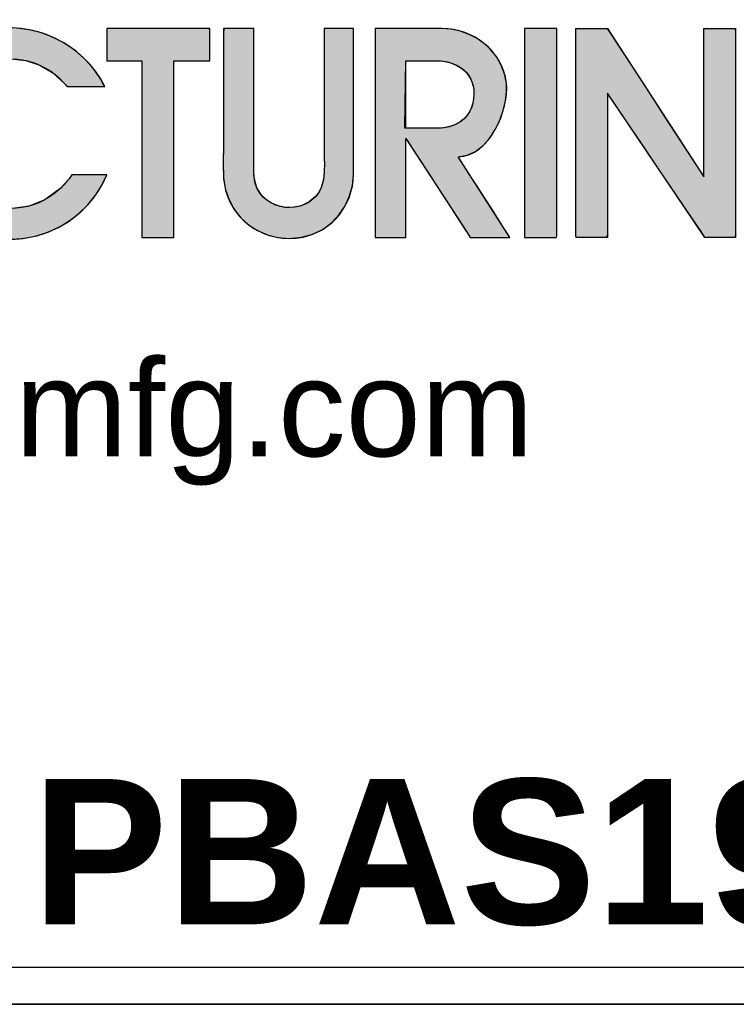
# Model space of a CAD drawing. Header units: inches. Extents: x 0 to 16, y 0 to 12.
# Tile 5 of 9: x 14.6 to 15.5, y 0 to 1.2. Entities that reach past the tile are written whole.
import ezdxf
from ezdxf.enums import TextEntityAlignment as Align

# ---------------------------------------------------------------- set-up
doc = ezdxf.new("R2010")
doc.units = ezdxf.units.IN
doc.header["$MEASUREMENT"] = 0
doc.layers.add('Default', color=7, linetype='Continuous')
doc.styles.add('SEACAD_ArialB', font='arialbd.ttf')

# ---------------------------------------------------------------- blocks, each defined once
blk = doc.blocks.new('SEANNOT_GROUP6')
at = {"layer": 'Default', "color": 7, "linetype": 'Continuous', "style": 'SEACAD_ArialB'}
blk.add_text('PBAS19001', height=2.25, dxfattribs=at).set_placement((-17.52, 3.488), align=Align.TOP_LEFT)
blk = doc.blocks.new('block_2')
at = {"layer": 'Default', "linetype": 'Continuous'}
for points in [[(0.2468, 0.0581), (0.2314, 0.0469), (0.215, 0.0402), (0.1981, 0.0379), (0.1813, 0.0394), (0.1653, 0.0445), (0.1507, 0.0528), (0.138, 0.0639), (0.1278, 0.0774), (0.1209, 0.093), (0.1177, 0.1104), (0.1188, 0.1291), (0.1237, 0.1455), (0.1314, 0.1594), (0.1415, 0.1711), (0.1536, 0.1803), (0.1671, 0.187), (0.1816, 0.191), (0.1966, 0.1922), (0.2116, 0.1905), (0.2261, 0.1858), (0.2397, 0.1779), (0.2519, 0.1666), (0.2549, 0.1637), (0.257, 0.1637), (0.2604, 0.1637), (0.2647, 0.1637), (0.2697, 0.1637), (0.2749, 0.1637), (0.2801, 0.1637), (0.2848, 0.1637), (0.2888, 0.1637), (0.2916, 0.1637), (0.2931, 0.1637), (0.2888, 0.1716), (0.2812, 0.1826), (0.2724, 0.1924), (0.2625, 0.201), (0.2517, 0.2084), (0.2402, 0.2144), (0.2279, 0.2191), (0.2153, 0.2223), (0.2022, 0.2241), (0.189, 0.2242), (0.1757, 0.2228), (0.1619, 0.2195), (0.1484, 0.2142), (0.1359, 0.2073), (0.1245, 0.1988), (0.1143, 0.189), (0.1054, 0.178), (0.098, 0.166), (0.0921, 0.1531), (0.0879, 0.1395), (0.0855, 0.1254), (0.085, 0.1109), (0.0863, 0.097), (0.0891, 0.0844), (0.0934, 0.0724), (0.0992, 0.0609), (0.1063, 0.0503), (0.1145, 0.0406), (0.1239, 0.0318), (0.1342, 0.0241), (0.1452, 0.0177), (0.157, 0.0125), (0.1694, 0.0089), (0.1823, 0.0067), (0.1955, 0.006), (0.2085, 0.0069), (0.2213, 0.0093), (0.2336, 0.0131), (0.2453, 0.0183), (0.2564, 0.0249), (0.2666, 0.0327), (0.2758, 0.0417), (0.284, 0.0518), (0.2908, 0.063), (0.2952, 0.0724), (0.294, 0.0724), (0.2915, 0.0724), (0.2879, 0.0724), (0.2836, 0.0724), (0.2788, 0.0724), (0.2739, 0.0724), (0.2693, 0.0724), (0.2651, 0.0724), (0.2618, 0.0724), (0.2597, 0.0724), (0.259, 0.0723), (0.258, 0.0709), (0.257, 0.0695), (0.256, 0.0681), (0.2549, 0.0668), (0.2538, 0.0655), (0.2527, 0.0642), (0.2516, 0.0629), (0.2504, 0.0617), (0.2493, 0.0605), (0.2481, 0.0593)], [(0.2953, 0.1904), (0.2961, 0.1904), (0.2984, 0.1904), (0.3017, 0.1904), (0.3059, 0.1904), (0.3106, 0.1904), (0.3155, 0.1904), (0.3202, 0.1904), (0.3245, 0.1904), (0.328, 0.1904), (0.3304, 0.1904), (0.3314, 0.1904), (0.3314, 0.1871), (0.3314, 0.1764), (0.3314, 0.1598), (0.3314, 0.139), (0.3314, 0.1155), (0.3314, 0.091), (0.3314, 0.067), (0.3314, 0.0451), (0.3314, 0.0269), (0.3314, 0.0141), (0.3314, 0.0082), (0.3319, 0.0079), (0.3337, 0.0079), (0.3366, 0.0079), (0.3403, 0.0079), (0.3445, 0.0079), (0.3489, 0.0079), (0.3533, 0.0079), (0.3573, 0.0079), (0.3607, 0.0079), (0.3632, 0.0079), (0.3644, 0.0079), (0.3645, 0.0098), (0.3645, 0.019), (0.3645, 0.0344), (0.3645, 0.0544), (0.3645, 0.0775), (0.3645, 0.1019), (0.3645, 0.1262), (0.3645, 0.1487), (0.3645, 0.1678), (0.3645, 0.182), (0.3645, 0.1896), (0.3648, 0.1904), (0.3665, 0.1904), (0.3695, 0.1904), (0.3735, 0.1904), (0.3781, 0.1904), (0.3831, 0.1904), (0.3881, 0.1904), (0.3927, 0.1904), (0.3967, 0.1904), (0.3997, 0.1904), (0.4014, 0.1904), (0.4017, 0.1906), (0.4017, 0.1919), (0.4017, 0.1945), (0.4017, 0.198), (0.4017, 0.2021), (0.4017, 0.2064), (0.4017, 0.2109), (0.4017, 0.215), (0.4017, 0.2187), (0.4017, 0.2215), (0.4017, 0.2231), (0.3994, 0.2235), (0.3925, 0.2235), (0.3855, 0.2235), (0.3786, 0.2235), (0.3717, 0.2235), (0.3647, 0.2235), (0.3578, 0.2235), (0.3509, 0.2235), (0.3439, 0.2235), (0.337, 0.2235), (0.3301, 0.2235), (0.3241, 0.2235), (0.3215, 0.2235), (0.3188, 0.2235), (0.3162, 0.2235), (0.3135, 0.2235), (0.3109, 0.2235), (0.3083, 0.2235), (0.3056, 0.2235), (0.303, 0.2235), (0.3004, 0.2235), (0.2977, 0.2235), (0.2954, 0.2235), (0.2953, 0.2226), (0.2953, 0.2206), (0.2953, 0.2177), (0.2952, 0.2141), (0.2952, 0.21), (0.2952, 0.2058), (0.2952, 0.2016), (0.2952, 0.1977), (0.2953, 0.1944), (0.2953, 0.1919)], [(0.4835, 0.0069), (0.4964, 0.0081), (0.5082, 0.0113), (0.5186, 0.0165), (0.5277, 0.0233), (0.5354, 0.0315), (0.5416, 0.0407), (0.5461, 0.0508), (0.549, 0.0615), (0.5501, 0.0725), (0.5501, 0.0777), (0.5501, 0.0905), (0.5501, 0.1097), (0.5501, 0.1328), (0.5501, 0.1575), (0.5501, 0.1812), (0.5501, 0.2017), (0.5501, 0.2165), (0.5501, 0.2233), (0.5494, 0.2235), (0.5469, 0.2235), (0.5431, 0.2235), (0.5385, 0.2235), (0.5335, 0.2235), (0.5287, 0.2235), (0.5244, 0.2235), (0.5213, 0.2235), (0.5197, 0.2235), (0.5197, 0.2135), (0.5197, 0.1998), (0.5197, 0.186), (0.5197, 0.1723), (0.5197, 0.1586), (0.5197, 0.1448), (0.5197, 0.1311), (0.5197, 0.1174), (0.5197, 0.1037), (0.5197, 0.095), (0.5199, 0.0891), (0.52, 0.0831), (0.5199, 0.077), (0.5194, 0.071), (0.5185, 0.0652), (0.5168, 0.0596), (0.5142, 0.0544), (0.5106, 0.0498), (0.5043, 0.0446), (0.4959, 0.0406), (0.487, 0.0388), (0.478, 0.0391), (0.4694, 0.0414), (0.4617, 0.0456), (0.4552, 0.0515), (0.4504, 0.059), (0.4477, 0.068), (0.4473, 0.0746), (0.4473, 0.0838), (0.4473, 0.1004), (0.4473, 0.122), (0.4473, 0.1462), (0.4473, 0.1707), (0.4473, 0.1929), (0.4473, 0.2106), (0.4473, 0.2214), (0.4471, 0.2235), (0.4454, 0.2235), (0.442, 0.2235), (0.4376, 0.2235), (0.4325, 0.2235), (0.4274, 0.2235), (0.4226, 0.2235), (0.4188, 0.2235), (0.4164, 0.2235), (0.4159, 0.2201), (0.4159, 0.2078), (0.4159, 0.1955), (0.4159, 0.1831), (0.4159, 0.1708), (0.4159, 0.1585), (0.4159, 0.1462), (0.4159, 0.1339), (0.4159, 0.1215), (0.4159, 0.1106), (0.4158, 0.106), (0.4158, 0.1014), (0.4157, 0.0968), (0.4156, 0.0922), (0.4156, 0.0876), (0.4156, 0.083), (0.4156, 0.0784), (0.4158, 0.0738), (0.416, 0.0686), (0.4179, 0.0572), (0.4216, 0.0466), (0.4269, 0.0369), (0.4337, 0.0283), (0.4418, 0.021), (0.451, 0.0151), (0.4611, 0.0106), (0.472, 0.0079)], [(0.7599, 0.2235), (0.7595, 0.2235), (0.7585, 0.2235), (0.757, 0.2235), (0.7551, 0.2235), (0.7527, 0.2235), (0.7501, 0.2235), (0.7473, 0.2235), (0.7443, 0.2235), (0.7414, 0.2235), (0.7384, 0.2235), (0.7357, 0.2235), (0.7331, 0.2235), (0.7309, 0.2235), (0.7291, 0.2235), (0.7277, 0.2235), (0.727, 0.2235), (0.7268, 0.2232), (0.7268, 0.2196), (0.7268, 0.212), (0.7268, 0.2011), (0.7268, 0.1873), (0.7268, 0.1714), (0.7268, 0.1538), (0.7268, 0.135), (0.7268, 0.1157), (0.7268, 0.0964), (0.7268, 0.0777), (0.7268, 0.06), (0.7268, 0.0441), (0.7268, 0.0304), (0.7268, 0.0194), (0.7268, 0.0119), (0.7268, 0.0082), (0.7281, 0.008), (0.7301, 0.008), (0.732, 0.008), (0.734, 0.008), (0.736, 0.008), (0.7379, 0.008), (0.7399, 0.008), (0.7418, 0.008), (0.7438, 0.008), (0.7458, 0.008), (0.7477, 0.008), (0.7497, 0.008), (0.7516, 0.008), (0.7536, 0.008), (0.7556, 0.008), (0.7575, 0.008), (0.7595, 0.008), (0.7596, 0.0081), (0.7597, 0.0083), (0.7598, 0.0088), (0.7599, 0.0094), (0.7599, 0.0101), (0.76, 0.0109), (0.76, 0.0117), (0.76, 0.0126), (0.76, 0.0135), (0.76, 0.0144), (0.7599, 0.0153), (0.7599, 0.0161), (0.7599, 0.0169), (0.7599, 0.0175), (0.7599, 0.0181), (0.7599, 0.0185), (0.7599, 0.0201), (0.7599, 0.0244), (0.7599, 0.0288), (0.7599, 0.0331), (0.7599, 0.0375), (0.7599, 0.0418), (0.7599, 0.0461), (0.7599, 0.0505), (0.7599, 0.0548), (0.7599, 0.0592), (0.7599, 0.0635), (0.7599, 0.0679), (0.7599, 0.0722), (0.7599, 0.0766), (0.7599, 0.0809), (0.7599, 0.0853), (0.7599, 0.0896), (0.7599, 0.0963), (0.7599, 0.1043), (0.7599, 0.1122), (0.7599, 0.1202), (0.7599, 0.1281), (0.7599, 0.1361), (0.7599, 0.144), (0.7599, 0.152), (0.7599, 0.1599), (0.7599, 0.1678), (0.7599, 0.1758), (0.7599, 0.1837), (0.7599, 0.1917), (0.7599, 0.1996), (0.7599, 0.2076), (0.7599, 0.2155)], [(0.7798, 0.2235), (0.7798, 0.2076), (0.7798, 0.1917), (0.7798, 0.1758), (0.7798, 0.1599), (0.7798, 0.144), (0.7798, 0.1281), (0.7798, 0.1122), (0.7798, 0.0963), (0.7798, 0.0852), (0.7798, 0.0766), (0.7798, 0.0679), (0.7798, 0.0592), (0.7798, 0.0505), (0.7798, 0.0418), (0.7798, 0.0331), (0.7798, 0.0244), (0.7798, 0.0184), (0.7797, 0.0175), (0.7797, 0.0161), (0.7797, 0.0144), (0.7797, 0.0126), (0.7797, 0.0108), (0.7798, 0.0094), (0.7799, 0.0083), (0.7802, 0.0079), (0.784, 0.0079), (0.7879, 0.0079), (0.7917, 0.0079), (0.7956, 0.0079), (0.7994, 0.0079), (0.8033, 0.0079), (0.8072, 0.0079), (0.811, 0.0079), (0.8123, 0.0106), (0.8123, 0.0234), (0.8123, 0.0439), (0.8123, 0.0691), (0.8123, 0.0957), (0.8123, 0.1209), (0.8123, 0.1414), (0.8123, 0.1542), (0.8128, 0.1562), (0.8192, 0.1466), (0.8316, 0.1284), (0.8477, 0.1044), (0.8657, 0.0779), (0.8832, 0.0519), (0.8984, 0.0296), (0.909, 0.0139), (0.913, 0.0079), (0.9142, 0.0079), (0.9175, 0.0079), (0.9223, 0.0079), (0.9278, 0.0079), (0.9334, 0.0079), (0.9384, 0.0079), (0.9423, 0.0079), (0.9443, 0.0079), (0.9445, 0.0119), (0.9445, 0.0304), (0.9445, 0.06), (0.9445, 0.0964), (0.9445, 0.135), (0.9445, 0.1714), (0.9445, 0.2011), (0.9445, 0.2196), (0.9443, 0.2235), (0.9422, 0.2235), (0.9382, 0.2235), (0.933, 0.2235), (0.9272, 0.2235), (0.9215, 0.2235), (0.9166, 0.2235), (0.9132, 0.2235), (0.9119, 0.2235), (0.9119, 0.2174), (0.9119, 0.2012), (0.9119, 0.1782), (0.9119, 0.1515), (0.9119, 0.1243), (0.9119, 0.0996), (0.9119, 0.0809), (0.9119, 0.0711), (0.9101, 0.0731), (0.9015, 0.0863), (0.8878, 0.1074), (0.871, 0.1332), (0.8532, 0.1606), (0.8364, 0.1865), (0.8227, 0.2075), (0.8141, 0.2207), (0.8122, 0.2235), (0.8101, 0.2235), (0.8061, 0.2235), (0.8009, 0.2235), (0.7951, 0.2235), (0.7894, 0.2235), (0.7845, 0.2235), (0.7811, 0.2235)]]:
    blk.add_hatch(color=7, dxfattribs=at).paths.add_polyline_path(points)
h = blk.add_hatch(color=7, dxfattribs=at)
edge = h.paths.add_edge_path()
edge.add_spline(control_points=[(0.6581, 0.0913), (0.6908, 0.0913), (0.7112, 0.1408), (0.708, 0.1671), (0.7039, 0.2007), (0.6743, 0.2235), (0.6413, 0.2235)], knot_values=[0, 0, 0, 0, 0.5, 0.5, 0.5, 1, 1, 1, 1], degree=3, periodic=0)
edge.add_spline(control_points=[(0.6413, 0.2235), (0.6413, 0.2235), (0.5726, 0.2235), (0.5726, 0.2235)], knot_values=[0, 0, 0, 0, 1, 1, 1, 1], degree=3, periodic=0)
edge.add_spline(control_points=[(0.5726, 0.2235), (0.5726, 0.2235), (0.5726, 0.0079), (0.5726, 0.0079)], knot_values=[0, 0, 0, 0, 1, 1, 1, 1], degree=3, periodic=0)
edge.add_spline(control_points=[(0.5726, 0.0079), (0.5726, 0.0079), (0.6041, 0.0079), (0.6041, 0.0079)], knot_values=[0, 0, 0, 0, 1, 1, 1, 1], degree=3, periodic=0)
edge.add_spline(control_points=[(0.6041, 0.0079), (0.6041, 0.0079), (0.6041, 0.1102), (0.6041, 0.1102)], knot_values=[0, 0, 0, 0, 1, 1, 1, 1], degree=3, periodic=0)
edge.add_spline(control_points=[(0.6041, 0.1102), (0.6041, 0.1102), (0.6673, 0.0131), (0.6673, 0.0131)], knot_values=[0, 0, 0, 0, 1, 1, 1, 1], degree=3, periodic=0)
edge.add_spline(control_points=[(0.6673, 0.0131), (0.6673, 0.0131), (0.6707, 0.0079), (0.6707, 0.0079)], knot_values=[0, 0, 0, 0, 1, 1, 1, 1], degree=3, periodic=0)
edge.add_spline(control_points=[(0.6707, 0.0079), (0.6707, 0.0079), (0.7116, 0.0079), (0.7116, 0.0079)], knot_values=[0, 0, 0, 0, 1, 1, 1, 1], degree=3, periodic=0)
edge.add_spline(control_points=[(0.7116, 0.0079), (0.7116, 0.0079), (0.6581, 0.0913), (0.6581, 0.0913)], knot_values=[0, 0, 0, 0, 1, 1, 1, 1], degree=3, periodic=0)
edge = h.paths.add_edge_path()
edge.add_spline(control_points=[(0.6356, 0.1904), (0.6356, 0.1904), (0.6041, 0.1904), (0.6041, 0.1904)], knot_values=[0, 0, 0, 0, 1, 1, 1, 1], degree=3, periodic=0)
edge.add_spline(control_points=[(0.6041, 0.1904), (0.6041, 0.1904), (0.6041, 0.1437), (0.6041, 0.1207)], knot_values=[0, 0, 0, 0, 1, 1, 1, 1], degree=3, periodic=0)
edge.add_spline(control_points=[(0.6041, 0.1207), (0.6099, 0.1207), (0.6366, 0.1207), (0.6366, 0.1207)], knot_values=[0, 0, 0, 0, 1, 1, 1, 1], degree=3, periodic=0)
edge.add_spline(control_points=[(0.6366, 0.1207), (0.6534, 0.1207), (0.6694, 0.1291), (0.6733, 0.1465), (0.6733, 0.1466), (0.6733, 0.1466), (0.6733, 0.1466), (0.6792, 0.1731), (0.6613, 0.1904), (0.6356, 0.1904)], knot_values=[0, 0, 0, 0, 0.333333, 0.333333, 0.333333, 0.666667, 0.666667, 0.666667, 1, 1, 1, 1], degree=3, periodic=0)
at = {"layer": 'Default', "color": 7, "linetype": 'Continuous'}
for points in [[(0.1966, 0.1922), (0.2116, 0.1905), (0.2261, 0.1858), (0.2397, 0.1779), (0.2519, 0.1666), (0.2549, 0.1637), (0.257, 0.1637), (0.2604, 0.1637), (0.2647, 0.1637), (0.2697, 0.1637), (0.2749, 0.1637), (0.2801, 0.1637), (0.2848, 0.1637), (0.2888, 0.1637), (0.2916, 0.1637), (0.2931, 0.1637), (0.2888, 0.1716), (0.2812, 0.1826), (0.2724, 0.1924), (0.2625, 0.201), (0.2517, 0.2084), (0.2402, 0.2144), (0.2279, 0.2191), (0.2153, 0.2223), (0.2022, 0.2241)], [(0.1955, 0.006), (0.2085, 0.0069), (0.2213, 0.0093), (0.2336, 0.0131), (0.2453, 0.0183), (0.2564, 0.0249), (0.2666, 0.0327), (0.2758, 0.0417), (0.284, 0.0518), (0.2908, 0.063), (0.2952, 0.0724), (0.294, 0.0724), (0.2915, 0.0724), (0.2879, 0.0724), (0.2836, 0.0724), (0.2788, 0.0724), (0.2739, 0.0724), (0.2693, 0.0724), (0.2651, 0.0724), (0.2618, 0.0724), (0.2597, 0.0724), (0.259, 0.0723), (0.258, 0.0709), (0.257, 0.0695), (0.256, 0.0681), (0.2549, 0.0668), (0.2538, 0.0655), (0.2527, 0.0642), (0.2516, 0.0629), (0.2504, 0.0617), (0.2493, 0.0605), (0.2481, 0.0593), (0.2468, 0.0581), (0.2468, 0.0581), (0.2314, 0.0469), (0.215, 0.0402), (0.1981, 0.0379)]]:
    blk.add_lwpolyline(points, dxfattribs=at)
for points in [[(0.2953, 0.1904), (0.2961, 0.1904), (0.2984, 0.1904), (0.3017, 0.1904), (0.3059, 0.1904), (0.3106, 0.1904), (0.3155, 0.1904), (0.3202, 0.1904), (0.3245, 0.1904), (0.328, 0.1904), (0.3304, 0.1904), (0.3314, 0.1904), (0.3314, 0.1871), (0.3314, 0.1764), (0.3314, 0.1598), (0.3314, 0.139), (0.3314, 0.1155), (0.3314, 0.091), (0.3314, 0.067), (0.3314, 0.0451), (0.3314, 0.0269), (0.3314, 0.0141), (0.3314, 0.0082), (0.3319, 0.0079), (0.3337, 0.0079), (0.3366, 0.0079), (0.3403, 0.0079), (0.3445, 0.0079), (0.3489, 0.0079), (0.3533, 0.0079), (0.3573, 0.0079), (0.3607, 0.0079), (0.3632, 0.0079), (0.3644, 0.0079), (0.3645, 0.0098), (0.3645, 0.019), (0.3645, 0.0344), (0.3645, 0.0544), (0.3645, 0.0775), (0.3645, 0.1019), (0.3645, 0.1262), (0.3645, 0.1487), (0.3645, 0.1678), (0.3645, 0.182), (0.3645, 0.1896), (0.3648, 0.1904), (0.3665, 0.1904), (0.3695, 0.1904), (0.3735, 0.1904), (0.3781, 0.1904), (0.3831, 0.1904), (0.3881, 0.1904), (0.3927, 0.1904), (0.3967, 0.1904), (0.3997, 0.1904), (0.4014, 0.1904), (0.4017, 0.1906), (0.4017, 0.1919), (0.4017, 0.1945), (0.4017, 0.198), (0.4017, 0.2021), (0.4017, 0.2064), (0.4017, 0.2109), (0.4017, 0.215), (0.4017, 0.2187), (0.4017, 0.2215), (0.4017, 0.2231), (0.3994, 0.2235), (0.3925, 0.2235), (0.3855, 0.2235), (0.3786, 0.2235), (0.3717, 0.2235), (0.3647, 0.2235), (0.3578, 0.2235), (0.3509, 0.2235), (0.3439, 0.2235), (0.337, 0.2235), (0.3301, 0.2235), (0.3241, 0.2235), (0.3215, 0.2235), (0.3188, 0.2235), (0.3162, 0.2235), (0.3135, 0.2235), (0.3109, 0.2235), (0.3083, 0.2235), (0.3056, 0.2235), (0.303, 0.2235), (0.3004, 0.2235), (0.2977, 0.2235), (0.2954, 0.2235), (0.2953, 0.2226), (0.2953, 0.2206), (0.2953, 0.2177), (0.2952, 0.2141), (0.2952, 0.21), (0.2952, 0.2058), (0.2952, 0.2016), (0.2952, 0.1977), (0.2953, 0.1944), (0.2953, 0.1919), (0.2953, 0.1904)], [(0.4835, 0.0069), (0.4964, 0.0081), (0.5082, 0.0113), (0.5186, 0.0165), (0.5277, 0.0233), (0.5354, 0.0315), (0.5416, 0.0407), (0.5461, 0.0508), (0.549, 0.0615), (0.5501, 0.0725), (0.5501, 0.0777), (0.5501, 0.0905), (0.5501, 0.1097), (0.5501, 0.1328), (0.5501, 0.1575), (0.5501, 0.1812), (0.5501, 0.2017), (0.5501, 0.2165), (0.5501, 0.2233), (0.5494, 0.2235), (0.5469, 0.2235), (0.5431, 0.2235), (0.5385, 0.2235), (0.5335, 0.2235), (0.5287, 0.2235), (0.5244, 0.2235), (0.5213, 0.2235), (0.5197, 0.2235), (0.5197, 0.2135), (0.5197, 0.1998), (0.5197, 0.186), (0.5197, 0.1723), (0.5197, 0.1586), (0.5197, 0.1448), (0.5197, 0.1311), (0.5197, 0.1174), (0.5197, 0.1037), (0.5197, 0.095), (0.5199, 0.0891), (0.52, 0.0831), (0.5199, 0.077), (0.5194, 0.071), (0.5185, 0.0652), (0.5168, 0.0596), (0.5142, 0.0544), (0.5106, 0.0498), (0.5043, 0.0446), (0.4959, 0.0406), (0.487, 0.0388), (0.478, 0.0391), (0.4694, 0.0414), (0.4617, 0.0456), (0.4552, 0.0515), (0.4504, 0.059), (0.4477, 0.068), (0.4473, 0.0746), (0.4473, 0.0838), (0.4473, 0.1004), (0.4473, 0.122), (0.4473, 0.1462), (0.4473, 0.1707), (0.4473, 0.1929), (0.4473, 0.2106), (0.4473, 0.2214), (0.4471, 0.2235), (0.4454, 0.2235), (0.442, 0.2235), (0.4376, 0.2235), (0.4325, 0.2235), (0.4274, 0.2235), (0.4226, 0.2235), (0.4188, 0.2235), (0.4164, 0.2235), (0.4159, 0.2201), (0.4159, 0.2078), (0.4159, 0.1955), (0.4159, 0.1831), (0.4159, 0.1708), (0.4159, 0.1585), (0.4159, 0.1462), (0.4159, 0.1339), (0.4159, 0.1215), (0.4159, 0.1106), (0.4158, 0.106), (0.4158, 0.1014), (0.4157, 0.0968), (0.4156, 0.0922), (0.4156, 0.0876), (0.4156, 0.083), (0.4156, 0.0784), (0.4158, 0.0738), (0.416, 0.0686), (0.4179, 0.0572), (0.4216, 0.0466), (0.4269, 0.0369), (0.4337, 0.0283), (0.4418, 0.021), (0.451, 0.0151), (0.4611, 0.0106), (0.472, 0.0079), (0.4835, 0.0069)], [(0.6581, 0.0913), (0.6676, 0.0927), (0.6762, 0.0967), (0.6839, 0.1027), (0.6907, 0.1104), (0.6965, 0.1193), (0.7012, 0.1291), (0.7048, 0.1391), (0.7072, 0.1491), (0.7082, 0.1586), (0.708, 0.1671), (0.706, 0.1769), (0.7026, 0.1859), (0.698, 0.1941), (0.6923, 0.2015), (0.6855, 0.2079), (0.6779, 0.2133), (0.6695, 0.2176), (0.6605, 0.2208), (0.6511, 0.2228), (0.6413, 0.2235), (0.6394, 0.2235), (0.6342, 0.2235), (0.6265, 0.2235), (0.6172, 0.2235), (0.607, 0.2235), (0.5968, 0.2235), (0.5875, 0.2235), (0.5798, 0.2235), (0.5746, 0.2235), (0.5726, 0.2235), (0.5726, 0.2174), (0.5726, 0.2011), (0.5726, 0.1769), (0.5726, 0.1476), (0.5726, 0.1157), (0.5726, 0.0838), (0.5726, 0.0545), (0.5726, 0.0304), (0.5726, 0.014), (0.5726, 0.0079), (0.5735, 0.0079), (0.5759, 0.0079), (0.5794, 0.0079), (0.5837, 0.0079), (0.5884, 0.0079), (0.593, 0.0079), (0.5973, 0.0079), (0.6009, 0.0079), (0.6032, 0.0079), (0.6041, 0.0079), (0.6041, 0.0108), (0.6041, 0.0186), (0.6041, 0.03), (0.6041, 0.0439), (0.6041, 0.0591), (0.6041, 0.0742), (0.6041, 0.0881), (0.6041, 0.0995), (0.6041, 0.1073), (0.6041, 0.1102), (0.6059, 0.1075), (0.6107, 0.1001), (0.6178, 0.0892), (0.6264, 0.076), (0.6357, 0.0616), (0.6451, 0.0473), (0.6537, 0.0341), (0.6607, 0.0232), (0.6655, 0.0158), (0.6673, 0.0131), (0.6674, 0.013), (0.6677, 0.0126), (0.668, 0.012), (0.6685, 0.0113), (0.669, 0.0105), (0.6695, 0.0098), (0.67, 0.0091), (0.6703, 0.0085), (0.6706, 0.0081), (0.6707, 0.0079), (0.6718, 0.0079), (0.6749, 0.0079), (0.6795, 0.0079), (0.6851, 0.0079), (0.6912, 0.0079), (0.6972, 0.0079), (0.7028, 0.0079), (0.7074, 0.0079), (0.7105, 0.0079), (0.7116, 0.0079), (0.7101, 0.0103), (0.7061, 0.0166), (0.7001, 0.0259), (0.6928, 0.0373), (0.6849, 0.0496), (0.677, 0.062), (0.6697, 0.0733), (0.6637, 0.0826), (0.6596, 0.089), (0.6581, 0.0913)], [(0.7599, 0.2235), (0.7595, 0.2235), (0.7585, 0.2235), (0.757, 0.2235), (0.7551, 0.2235), (0.7527, 0.2235), (0.7501, 0.2235), (0.7473, 0.2235), (0.7443, 0.2235), (0.7414, 0.2235), (0.7384, 0.2235), (0.7357, 0.2235), (0.7331, 0.2235), (0.7309, 0.2235), (0.7291, 0.2235), (0.7277, 0.2235), (0.727, 0.2235), (0.7268, 0.2232), (0.7268, 0.2196), (0.7268, 0.212), (0.7268, 0.2011), (0.7268, 0.1873), (0.7268, 0.1714), (0.7268, 0.1538), (0.7268, 0.135), (0.7268, 0.1157), (0.7268, 0.0964), (0.7268, 0.0777), (0.7268, 0.06), (0.7268, 0.0441), (0.7268, 0.0304), (0.7268, 0.0194), (0.7268, 0.0119), (0.7268, 0.0082), (0.7281, 0.008), (0.7301, 0.008), (0.732, 0.008), (0.734, 0.008), (0.736, 0.008), (0.7379, 0.008), (0.7399, 0.008), (0.7418, 0.008), (0.7438, 0.008), (0.7458, 0.008), (0.7477, 0.008), (0.7497, 0.008), (0.7516, 0.008), (0.7536, 0.008), (0.7556, 0.008), (0.7575, 0.008), (0.7595, 0.008), (0.7596, 0.0081), (0.7597, 0.0083), (0.7598, 0.0088), (0.7599, 0.0094), (0.7599, 0.0101), (0.76, 0.0109), (0.76, 0.0117), (0.76, 0.0126), (0.76, 0.0135), (0.76, 0.0144), (0.7599, 0.0153), (0.7599, 0.0161), (0.7599, 0.0169), (0.7599, 0.0175), (0.7599, 0.0181), (0.7599, 0.0185), (0.7599, 0.0201), (0.7599, 0.0244), (0.7599, 0.0288), (0.7599, 0.0331), (0.7599, 0.0375), (0.7599, 0.0418), (0.7599, 0.0461), (0.7599, 0.0505), (0.7599, 0.0548), (0.7599, 0.0592), (0.7599, 0.0635), (0.7599, 0.0679), (0.7599, 0.0722), (0.7599, 0.0766), (0.7599, 0.0809), (0.7599, 0.0853), (0.7599, 0.0896), (0.7599, 0.0963), (0.7599, 0.1043), (0.7599, 0.1122), (0.7599, 0.1202), (0.7599, 0.1281), (0.7599, 0.1361), (0.7599, 0.144), (0.7599, 0.152), (0.7599, 0.1599), (0.7599, 0.1678), (0.7599, 0.1758), (0.7599, 0.1837), (0.7599, 0.1917), (0.7599, 0.1996), (0.7599, 0.2076), (0.7599, 0.2155), (0.7599, 0.2235)], [(0.7798, 0.2235), (0.7811, 0.2235), (0.7845, 0.2235), (0.7894, 0.2235), (0.7951, 0.2235), (0.8009, 0.2235), (0.8061, 0.2235), (0.8101, 0.2235), (0.8122, 0.2235), (0.8141, 0.2207), (0.8227, 0.2075), (0.8364, 0.1865), (0.8532, 0.1606), (0.871, 0.1332), (0.8878, 0.1074), (0.9015, 0.0863), (0.9101, 0.0731), (0.9119, 0.0711), (0.9119, 0.0809), (0.9119, 0.0996), (0.9119, 0.1243), (0.9119, 0.1515), (0.9119, 0.1782), (0.9119, 0.2012), (0.9119, 0.2174), (0.9119, 0.2235), (0.9132, 0.2235), (0.9166, 0.2235), (0.9215, 0.2235), (0.9272, 0.2235), (0.933, 0.2235), (0.9382, 0.2235), (0.9422, 0.2235), (0.9443, 0.2235), (0.9445, 0.2196), (0.9445, 0.2011), (0.9445, 0.1714), (0.9445, 0.135), (0.9445, 0.0964), (0.9445, 0.06), (0.9445, 0.0304), (0.9445, 0.0119), (0.9443, 0.0079), (0.9423, 0.0079), (0.9384, 0.0079), (0.9334, 0.0079), (0.9278, 0.0079), (0.9223, 0.0079), (0.9175, 0.0079), (0.9142, 0.0079), (0.913, 0.0079), (0.909, 0.0139), (0.8984, 0.0296), (0.8832, 0.0519), (0.8657, 0.0779), (0.8477, 0.1044), (0.8316, 0.1284), (0.8192, 0.1466), (0.8128, 0.1562), (0.8123, 0.1542), (0.8123, 0.1414), (0.8123, 0.1209), (0.8123, 0.0957), (0.8123, 0.0691), (0.8123, 0.0439), (0.8123, 0.0234), (0.8123, 0.0106), (0.811, 0.0079), (0.8072, 0.0079), (0.8033, 0.0079), (0.7994, 0.0079), (0.7956, 0.0079), (0.7917, 0.0079), (0.7879, 0.0079), (0.784, 0.0079), (0.7802, 0.0079), (0.7799, 0.0083), (0.7798, 0.0094), (0.7797, 0.0108), (0.7797, 0.0126), (0.7797, 0.0144), (0.7797, 0.0161), (0.7797, 0.0175), (0.7798, 0.0184), (0.7798, 0.0244), (0.7798, 0.0331), (0.7798, 0.0418), (0.7798, 0.0505), (0.7798, 0.0592), (0.7798, 0.0679), (0.7798, 0.0766), (0.7798, 0.0852), (0.7798, 0.0963), (0.7798, 0.1122), (0.7798, 0.1281), (0.7798, 0.144), (0.7798, 0.1599), (0.7798, 0.1758), (0.7798, 0.1917), (0.7798, 0.2076), (0.7798, 0.2235)], [(0.6031, 0.1207), (0.6031, 0.1214), (0.6031, 0.1234), (0.6031, 0.1266), (0.6032, 0.1308), (0.6033, 0.1357), (0.6034, 0.1413), (0.6035, 0.1472), (0.6036, 0.1535), (0.6037, 0.1597), (0.6037, 0.1659), (0.6038, 0.1717), (0.6039, 0.1771), (0.604, 0.1818), (0.6041, 0.1856), (0.6041, 0.1885), (0.6041, 0.1901), (0.6042, 0.1904), (0.6047, 0.1904), (0.6058, 0.1904), (0.6074, 0.1904), (0.6094, 0.1904), (0.6117, 0.1904), (0.6143, 0.1904), (0.617, 0.1904), (0.6198, 0.1904), (0.6227, 0.1904), (0.6254, 0.1904), (0.628, 0.1904), (0.6303, 0.1904), (0.6323, 0.1904), (0.6339, 0.1904), (0.635, 0.1904), (0.6355, 0.1904), (0.6386, 0.1903), (0.643, 0.1899), (0.6472, 0.1891), (0.6512, 0.188), (0.655, 0.1865), (0.6585, 0.1847), (0.6617, 0.1826), (0.6645, 0.1802), (0.6671, 0.1775), (0.6693, 0.1745), (0.6712, 0.1713), (0.6726, 0.1677), (0.6737, 0.164), (0.6743, 0.16), (0.6744, 0.1557), (0.6741, 0.1512), (0.6733, 0.1466), (0.6733, 0.1466), (0.6733, 0.1466), (0.6733, 0.1466), (0.6733, 0.1466), (0.6733, 0.1466), (0.6733, 0.1466), (0.6733, 0.1466), (0.6733, 0.1466), (0.6733, 0.1466), (0.6733, 0.1466), (0.6733, 0.1466), (0.6733, 0.1466), (0.6733, 0.1466), (0.6733, 0.1466), (0.6733, 0.1465), (0.6733, 0.1465), (0.6731, 0.1455), (0.6722, 0.1425), (0.671, 0.1397), (0.6696, 0.1371), (0.668, 0.1347), (0.6662, 0.1325), (0.6643, 0.1305), (0.6621, 0.1287), (0.6598, 0.1271), (0.6574, 0.1256), (0.6548, 0.1243), (0.6521, 0.1233), (0.6494, 0.1224), (0.6465, 0.1217), (0.6436, 0.1212), (0.6406, 0.1208), (0.6376, 0.1207), (0.6365, 0.1207), (0.6357, 0.1207), (0.6343, 0.1207), (0.6325, 0.1207), (0.6302, 0.1207), (0.6276, 0.1207), (0.6248, 0.1207), (0.6218, 0.1207), (0.6188, 0.1207), (0.6158, 0.1207), (0.613, 0.1207), (0.6103, 0.1207), (0.6079, 0.1207), (0.6059, 0.1207), (0.6044, 0.1207), (0.6034, 0.1207), (0.6031, 0.1207)]]:
    blk.add_lwpolyline(points, close=True, dxfattribs=at)
for points, knots in [([(0.2932, 0.1637), (0.2708, 0.2089), (0.2188, 0.2328), (0.1698, 0.2216), (0.1162, 0.2094), (0.0797, 0.1572), (0.0856, 0.1028), (0.09, 0.0545), (0.1303, 0.0142), (0.1778, 0.0072), (0.2269, -0.0003), (0.2763, 0.0261), (0.2953, 0.0724)], [0, 0, 0, 0, 0.25, 0.25, 0.25, 0.5, 0.5, 0.5, 0.75, 0.75, 0.75, 1, 1, 1, 1]), ([(0.2468, 0.0581), (0.1926, 0.0074), (0.104, 0.0594), (0.1193, 0.1313), (0.1325, 0.1939), (0.2141, 0.2144), (0.2543, 0.1637)], [0, 0, 0, 0, 0.5, 0.5, 0.5, 1, 1, 1, 1]), ([(0.4017, 0.2235), (0.376, 0.2235), (0.3504, 0.2235), (0.3247, 0.2235), (0.3149, 0.2235), (0.3051, 0.2235), (0.2954, 0.2235), (0.2951, 0.2235), (0.2953, 0.1936), (0.2953, 0.1904)], [0, 0, 0, 0, 0.333333, 0.333333, 0.333333, 0.666667, 0.666667, 0.666667, 1, 1, 1, 1]), ([(0.4159, 0.2235), (0.4159, 0.1861), (0.4159, 0.1488), (0.4159, 0.1115), (0.4159, 0.0976), (0.4152, 0.0835), (0.416, 0.0696), (0.4181, 0.0339), (0.448, 0.0069), (0.4835, 0.0069)], [0, 0, 0, 0, 0.333333, 0.333333, 0.333333, 0.666667, 0.666667, 0.666667, 1, 1, 1, 1]), ([(0.5197, 0.2235), (0.5197, 0.1819), (0.5197, 0.1403), (0.5197, 0.0987), (0.5197, 0.0816), (0.5229, 0.0603), (0.5086, 0.0478), (0.4859, 0.0282), (0.4473, 0.0419), (0.4473, 0.0735)], [0, 0, 0, 0, 0.333333, 0.333333, 0.333333, 0.666667, 0.666667, 0.666667, 1, 1, 1, 1]), ([(0.6581, 0.0913), (0.6908, 0.0913), (0.7112, 0.1408), (0.708, 0.1671), (0.7039, 0.2007), (0.6743, 0.2235), (0.6413, 0.2235)], [0, 0, 0, 0, 0.5, 0.5, 0.5, 1, 1, 1, 1]), ([(0.7268, 0.008), (0.7377, 0.008), (0.7486, 0.008), (0.7595, 0.008), (0.7603, 0.008), (0.7599, 0.0176), (0.7599, 0.0186), (0.7599, 0.0428), (0.7599, 0.0669), (0.7599, 0.091), (0.7599, 0.1352), (0.7599, 0.1793), (0.7599, 0.2235)], [0, 0, 0, 0, 0.25, 0.25, 0.25, 0.5, 0.5, 0.5, 0.75, 0.75, 0.75, 1, 1, 1, 1]), ([(0.8123, 0.0079), (0.8016, 0.0079), (0.7909, 0.0079), (0.7802, 0.0079), (0.7794, 0.0079), (0.7798, 0.0176), (0.7798, 0.0186), (0.7798, 0.0428), (0.7798, 0.0669), (0.7798, 0.091), (0.7798, 0.1352), (0.7798, 0.1793), (0.7798, 0.2235)], [0, 0, 0, 0, 0.25, 0.25, 0.25, 0.5, 0.5, 0.5, 0.75, 0.75, 0.75, 1, 1, 1, 1]), ([(0.6356, 0.1904), (0.6613, 0.1904), (0.6792, 0.1731), (0.6733, 0.1466), (0.6733, 0.1466), (0.6733, 0.1466), (0.6733, 0.1465), (0.6694, 0.1291), (0.6534, 0.1207), (0.6366, 0.1207)], [0, 0, 0, 0, 0.333333, 0.333333, 0.333333, 0.666667, 0.666667, 0.666667, 1, 1, 1, 1])]:
    blk.add_open_spline(points, degree=3, knots=knots, dxfattribs=at)
for points in [[(0.4017, 0.1904), (0.4017, 0.1904), (0.4017, 0.2235), (0.4017, 0.2235)], [(0.4473, 0.2235), (0.4473, 0.2235), (0.4159, 0.2235), (0.4159, 0.2235)], [(0.4473, 0.0735), (0.4473, 0.0735), (0.4473, 0.2235), (0.4473, 0.2235)], [(0.5501, 0.2235), (0.5501, 0.2235), (0.5197, 0.2235), (0.5197, 0.2235)], [(0.5501, 0.0735), (0.5501, 0.0735), (0.5501, 0.2235), (0.5501, 0.2235)], [(0.6413, 0.2235), (0.6413, 0.2235), (0.5726, 0.2235), (0.5726, 0.2235)], [(0.5726, 0.2235), (0.5726, 0.2235), (0.5726, 0.0079), (0.5726, 0.0079)], [(0.7599, 0.2235), (0.7599, 0.2235), (0.7268, 0.2235), (0.7268, 0.2235)], [(0.7268, 0.2235), (0.7268, 0.2235), (0.7268, 0.008), (0.7268, 0.008)], [(0.7798, 0.2235), (0.7798, 0.2235), (0.8123, 0.2235), (0.8123, 0.2235)], [(0.8123, 0.2235), (0.8123, 0.2235), (0.9119, 0.0704), (0.9119, 0.0704)], [(0.9119, 0.0704), (0.9119, 0.0704), (0.9119, 0.2235), (0.9119, 0.2235)], [(0.9119, 0.2235), (0.9119, 0.2235), (0.9445, 0.2235), (0.9445, 0.2235)], [(0.9445, 0.2235), (0.9445, 0.2235), (0.9445, 0.0079), (0.9445, 0.0079)], [(0.2953, 0.1904), (0.2953, 0.1904), (0.3314, 0.1904), (0.3314, 0.1904)], [(0.3314, 0.1904), (0.3314, 0.1904), (0.3314, 0.0079), (0.3314, 0.0079)], [(0.3645, 0.0079), (0.3645, 0.0079), (0.3645, 0.1904), (0.3645, 0.1904)], [(0.3645, 0.1904), (0.3645, 0.1904), (0.4017, 0.1904), (0.4017, 0.1904)], [(0.6041, 0.1207), (0.6041, 0.1437), (0.6041, 0.1904), (0.6041, 0.1904)], [(0.6041, 0.1904), (0.6041, 0.1904), (0.6356, 0.1904), (0.6356, 0.1904)], [(0.2543, 0.1637), (0.2543, 0.1637), (0.2932, 0.1637), (0.2932, 0.1637)], [(0.913, 0.0079), (0.913, 0.0079), (0.8123, 0.1569), (0.8123, 0.1569)], [(0.8123, 0.1569), (0.8123, 0.1569), (0.8123, 0.0079), (0.8123, 0.0079)], [(0.6366, 0.1207), (0.6366, 0.1207), (0.6099, 0.1207), (0.6041, 0.1207)], [(0.6041, 0.0079), (0.6041, 0.0079), (0.6041, 0.1102), (0.6041, 0.1102)], [(0.6041, 0.1102), (0.6041, 0.1102), (0.6673, 0.0131), (0.6673, 0.0131)], [(0.7116, 0.0079), (0.7116, 0.0079), (0.6581, 0.0913), (0.6581, 0.0913)], [(0.2591, 0.0724), (0.2555, 0.0672), (0.2514, 0.0624), (0.2468, 0.0581)], [(0.2953, 0.0724), (0.2953, 0.0724), (0.2591, 0.0724), (0.2591, 0.0724)], [(0.4835, 0.0069), (0.5244, 0.0069), (0.5501, 0.0399), (0.5501, 0.0735)], [(0.6673, 0.0131), (0.6673, 0.0131), (0.6707, 0.0079), (0.6707, 0.0079)], [(0.3314, 0.0079), (0.3314, 0.0079), (0.3645, 0.0079), (0.3645, 0.0079)], [(0.5726, 0.0079), (0.5726, 0.0079), (0.6041, 0.0079), (0.6041, 0.0079)], [(0.6707, 0.0079), (0.6707, 0.0079), (0.7116, 0.0079), (0.7116, 0.0079)], [(0.9445, 0.0079), (0.9445, 0.0079), (0.913, 0.0079), (0.913, 0.0079)]]:
    blk.add_open_spline(points, degree=3, dxfattribs=at)
blk = doc.blocks.new('Block1')
at = {"layer": 'Default', "color": 7}
blk.add_blockref('block_2', (2.0929, 0.6996), dxfattribs=at)
blk = doc.blocks.new('Block13')
at = {"layer": 'Default', "color": 7, "linetype": 'Continuous'}
blk.add_line((3.5155, 0), (0, 0), dxfattribs=at)
at = {"layer": 'Default', "color": 7}
blk.add_blockref('Block1', (0.0371, 0.0841), dxfattribs=at)
at = {"layer": 'Default', "insert": (1.3679, 0.6657), "char_height": 0.1, "width": 1.572281, "attachment_point": 1}
blk.add_mtext('{\\fArial|b0||i0||c0|p34;\\C7;\\H0.1;\\W1.;www.hammondmfg.com}', dxfattribs=at)
blk = doc.blocks.new('Block11')
at = {"layer": 'Default', "color": 7}
blk.add_blockref('Block13', (0, 0), dxfattribs=at)
blk = doc.blocks.new('Block10')
at = {"layer": 'Default', "color": 7}
blk.add_blockref('Block11', (0, 0), dxfattribs=at)
blk = doc.blocks.new('Block2')
at = {"layer": 'Default', "color": 7, "linetype": 'Continuous'}
blk.add_line((-52.744, 0), (-0.012, 0), dxfattribs=at)
at = {"layer": 'Default', "color": 7, "xscale": 15, "yscale": 15, "zscale": 15}
blk.add_blockref('Block10', (-52.744, 0), dxfattribs=at)
at = {"layer": 'Default'}
blk.add_blockref('SEANNOT_GROUP6', (0, 0), dxfattribs=at)
blk = doc.blocks.new('Block222')
at = {"layer": 'Default', "color": 7}
blk.add_blockref('Block2', (106.578, -49.503), dxfattribs=at)

msp = doc.modelspace()

# ---------------------------------------------------------------- linework, layer by layer
at = {"layer": 'Default', "color": 7, "linetype": 'Continuous'}
msp.add_line((0, 0), (16.017, 0), dxfattribs=at)

# ---------------------------------------------------------------- block references
at = {"layer": 'Default', "color": 7, "xscale": 0.0800376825, "yscale": 0.0800376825, "zscale": 0.0800376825}
msp.add_blockref('Block222', (7.4783, 3.9162), dxfattribs=at)

doc.saveas('drawing.dxf')
